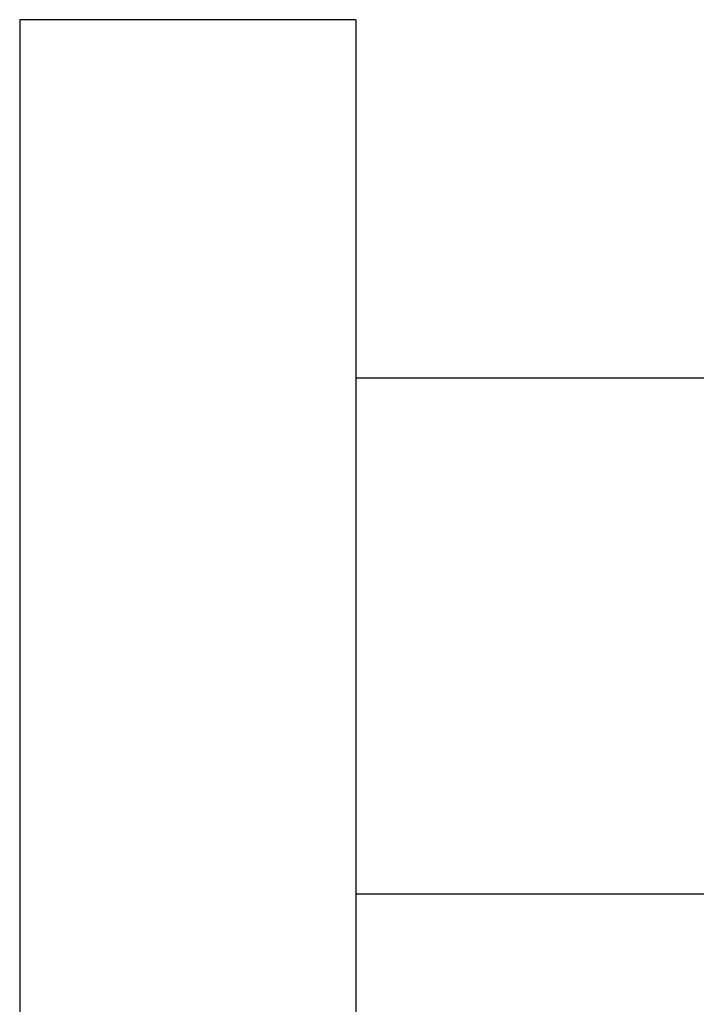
# Paper-space layout '_Normal a' of a CAD drawing. Header units: inches. Extents: x -3.1 to 1.6, y -5.5 to 5.7.
# Tile 2 of 10: x -3.1 to -0.8, y -1.2 to 2.3. Entities that reach past the tile are written whole.
import ezdxf

# ---------------------------------------------------------------- set-up
doc = ezdxf.new("R2010")
doc.units = ezdxf.units.IN
doc.header["$MEASUREMENT"] = 0

psp = doc.layouts.new('_Normal a')

# ---------------------------------------------------------------- linework, layer by layer
at = {"color": 7, "linetype": 'Continuous', "lineweight": 25}
for p, q in [((-1.9685, 2.2821), (-3.1485, 2.2821)), ((-3.1485, 2.2821), (-3.1485, -2.0479)), ((-1.9685, 2.2821), (-1.9685, -2.0479)), ((0.5599, 1.0227), (-1.9685, 1.0227)), ((-1.9685, -0.7884), (0.56, -0.7884))]:
    psp.add_line(p, q, dxfattribs=at)

doc.saveas('drawing.dxf')
